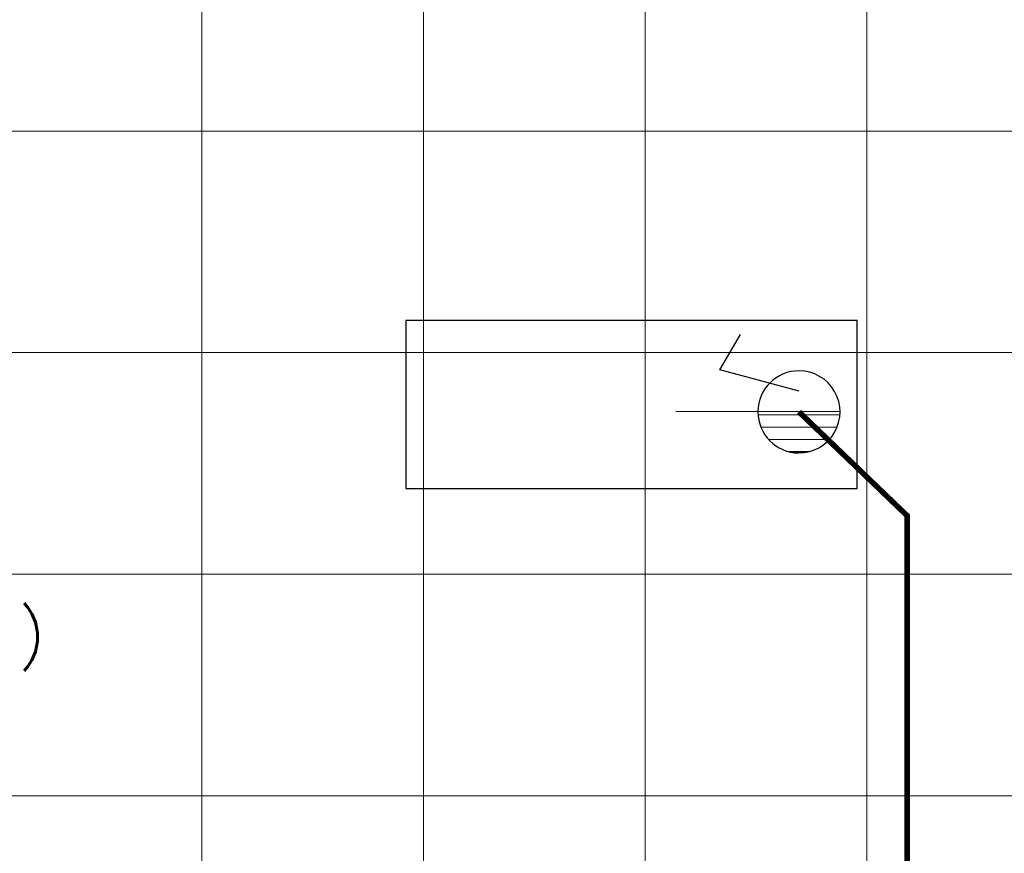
# Model space of a CAD drawing. Header units: millimetres. Extents: x 52937 to 262245, y 6619 to 63681.
# Tile 37 of 56: x 87992 to 90657, y 29748 to 32005. Entities that reach past the tile are written whole.
import ezdxf

# ---------------------------------------------------------------- set-up
doc = ezdxf.new("R2010")
doc.units = ezdxf.units.MM
doc.linetypes.add('CONTINU', pattern=[0])
doc.layers.add('E-U D B-01', color=211, linetype='Continuous')
doc.layers.add('E-UPS-POINT', color=4, linetype='Continuous')
doc.layers.add('FLOORING-WITH-HATCH', color=8, linetype='Continuous', lineweight=20)
doc.layers.add('TEXT', color=8, linetype='Continuous', lineweight=5)
doc.styles.add('ARIAL', font='romans.shx', dxfattribs={"width": 0.8})

# ---------------------------------------------------------------- blocks, each defined once
blk = doc.blocks.new('6A UPS POINT')
at = {"layer": 'E-UPS-POINT'}
h = blk.add_hatch(dxfattribs=at)
h.set_pattern_fill('_USER', color=6, scale=40.02075, angle=90, style=0, pattern_type=0)
h.set_pattern_definition([(90, (-12463.57, -36874.51), (-40.02075, 0), [])])
h.paths.add_polyline_path([(0, 133.4, 0.414214), (-133.4, 0, 0.414214), (0, -133.4)])
at = {"layer": 'E-UPS-POINT', "color": 40, "flags": 128}
for points in [[(0, -133.4), (0, 400.2)], [(66.7, 0), (135.8, 257.7), (251.3, 191)]]:
    blk.add_lwpolyline(points, dxfattribs=at)
blk.add_lwpolyline([(-133.4, 0, 1), (133.4, 0, 1)], format="xyb", close=True, dxfattribs=at)

msp = doc.modelspace()

# ---------------------------------------------------------------- hatches: boundary and pattern name
at = {"layer": 'FLOORING-WITH-HATCH', "linetype": 'CONTINU'}
h = msp.add_hatch(dxfattribs=at)
h.set_pattern_fill('_USER', color=8, scale=600, style=0, double=1, pattern_type=0)
h.set_pattern_definition([(0, (69884.6, 45503.13), (0, 600), []), (90, (69884.6, 45503.13), (-600, 4e-14), [])])
h.paths.add_polyline_path([(87198.6, 29439.8), (86998.8, 29439.8), (86998.8, 17940.4), (82273.8, 17940.4), (82273.6, 29739.8), (82843.6, 29739.8), (82843.6, 31169.8), (85103.6, 31169.8), (85103.6, 29739.8), (87198.6, 29739.8)], flags=16)
h.paths.add_polyline_path([(71848.6, 44614.6), (72148.6, 44614.6), (72148.6, 43914.6), (71848.6, 43914.6)], flags=16)
h.paths.add_polyline_path([(77548.7, 44615.1), (77848.7, 44615.1), (77848.7, 43915.1), (77548.7, 43915.1)], flags=16)
h.paths.add_polyline_path([(83298.7, 44614.6), (83598.7, 44614.6), (83598.7, 43914.6), (83298.7, 43914.6)], flags=16)
h.paths.add_polyline_path([(83298.7, 40665.4), (83598.7, 40665.4), (83598.7, 39965.4), (83298.7, 39965.4)], flags=16)
h.paths.add_polyline_path([(77548.7, 40665.4), (77848.7, 40665.4), (77848.7, 39965.4), (77548.7, 39965.4)], flags=16)
h.paths.add_polyline_path([(71848.6, 40664.8), (72148.6, 40664.8), (72148.6, 39949.8), (71848.6, 39949.8)], flags=16)
h.paths.add_polyline_path([(77848.7, 35465.4), (77848.7, 34765.4), (77548.7, 34765.4), (77548.7, 35465.4)], flags=16)
h.paths.add_polyline_path([(83298.7, 35465.4), (83598.7, 35465.4), (83598.7, 34965.4), (83298.7, 34965.4)], flags=16)
h.paths.add_polyline_path([(77898.6, 29739.8), (77898.6, 29439.8), (77298.6, 29439.8), (77298.6, 29739.8)], flags=16)
h.paths.add_polyline_path([(72148.6, 29439.8), (71848.6, 29439.8), (71848.6, 30039.8), (72148.6, 30039.8)], flags=17)
h.paths.add_polyline_path([(68798.7, 30139.8), (69098.7, 30139.8), (69098.7, 29439.8), (68798.7, 29439.8)], flags=16)
h.paths.add_polyline_path([(86998.6, 12490.4), (86998.6, 12190.4), (86258.6, 12190.4), (86258.6, 12490.4)], flags=16)
h.paths.add_polyline_path([(71848.6, 37485.9), (71848.6, 38385.9), (73348.6, 38385.9), (73348.6, 37485.9)], flags=16)
h.paths.add_polyline_path([(70878.6, 40179.8), (71848.6, 40179.8), (71848.6, 40664.8), (72148.6, 40664.8), (72148.6, 39949.8), (70878.6, 39954.7), (68248.8, 39964.8), (68248.4, 35415.8), (71548.6, 35416), (72448.6, 35360.9), (72148.6, 35360.9), (72148.6, 34865.4), (71848.6, 34865.4), (71848.6, 35214.8), (65167.2, 35214.8), (67766.7, 29589.6), (74943.8, 29589.6), (74943.8, 26014.8), (76373.6, 26014.8), (76373.6, 26164.8), (76877.5, 26164.8), (76873.6, 23664.8), (76823.6, 23664.8), (76823.6, 20520.3), (76873.6, 20520.3), (76873.6, 19920.3), (76823.6, 19920.3), (76823.6, 16651.8), (78576, 15414), (78635.5, 15498), (79043.6, 15209.1), (78986.7, 15128.8), (82255.2, 12815.3), (82314.1, 12898.4), (82640.6, 12667.3), (82582, 12584.5), (86437.3, 9861.3), (86493.1, 9940.1), (86819.5, 9709), (86766.6, 9634.1), (90398.8, 7063.1), (90422.8, 7097.1), (90708.6, 6895.2), (90708.6, 12429.7), (92958.6, 12429.7), (93254.1, 33285.6), (86771.8, 33285.2), (86771.8, 45844.8), (69885.3, 45503.5), (69885.8, 42889.8), (70878.6, 42889.8)])

# ---------------------------------------------------------------- linework, layer by layer
at = {"layer": 'E-U D B-01', "color": 3, "const_width": 15}
msp.add_lwpolyline([(79854.2, 17958.5), (79854.2, 17657.5), (79572.7, 17434), (79852.9, 17434), (79852.9, 11759.2), (88418.5, 11759.2), (88708.6, 12040.2), (88708.6, 11752.3), (90215.3, 11752.3), (90215.3, 21314.7), (90084.5, 21540.2), (90394.6, 21540.2), (90394.6, 30661.8), (90101.6, 30943.2)], dxfattribs=at)
at = {"layer": 'E-UPS-POINT', "color": 3, "elevation": 0}
msp.add_lwpolyline([(90259.3, 31190.9), (89037.1, 31190.9), (89037.1, 30735.8), (90259.3, 30735.8)], close=True, dxfattribs=at)

# ---------------------------------------------------------------- block references
at = {"layer": 'E-UPS-POINT', "color": 5, "extrusion": (5.95735e-08, -4.51099e-08, 1), "xscale": 0.8333333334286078, "yscale": 0.8333333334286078, "zscale": 0.8333333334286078, "rotation": 89.83052751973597}
msp.add_blockref('6A UPS POINT', (90101.6, 30943.2, 0), dxfattribs=at)

# ---------------------------------------------------------------- texts
at = {"layer": 'TEXT', "style": 'ARIAL'}
msp.add_text(')', height=120, rotation=360, dxfattribs=at).set_placement((87988.7, 30282.1))

doc.saveas('drawing.dxf')
